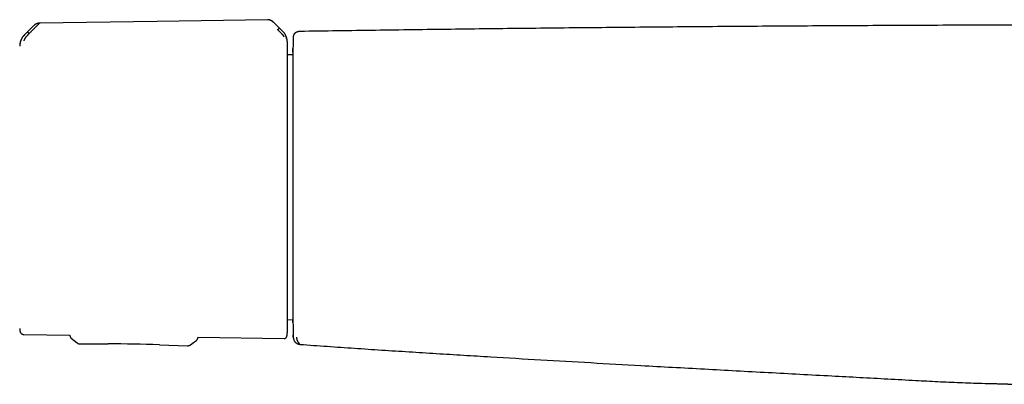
# Model space of a CAD drawing. Header units: millimetres. Extents: x 8 to 885, y 12 to 392.
# Tile 14 of 36: x 228 to 376, y 337 to 392. Entities that reach past the tile are written whole.
import ezdxf

# ---------------------------------------------------------------- set-up
doc = ezdxf.new("R2010")
doc.units = ezdxf.units.MM

msp = doc.modelspace()

# ---------------------------------------------------------------- linework, layer by layer
at = {"color": 7, "linetype": 'Continuous', "lineweight": 30}
for p, q in [((229.73, 391.26), (228.33, 389.86)), ((229.74, 391.26), (229.73, 391.26)), ((229.74, 391.26), (229.74, 391.26)), ((230.58, 391.61), (230.58, 391.61)), ((267.09, 390.4), (265.78, 391.7)), ((265.78, 391.7), (265.78, 391.7)), ((229.02, 390.05), (229.17, 390.21)), ((268.69, 389.6), (268.69, 389.6)), ((268.69, 389.51), (268.69, 389.5)), ((268.65, 386.86), (267.81, 386.84)), ((267.81, 347.04), (268.65, 347.02)), ((228.23, 344.8), (235.15, 344.69)), ((268.69, 344.92), (268.69, 344.92)), ((268.69, 344.91), (268.69, 344.92)), ((235.15, 344.7), (235.15, 344.64)), ((235.15, 344.64), (235.15, 344.63)), ((235.15, 344.64), (235.15, 344.64)), ((236.21, 343.55), (236.21, 343.55)), ((236.65, 343.4), (240.88, 343.39)), ((236.65, 343.4), (236.65, 343.4)), ((248.58, 343.25), (252.81, 343.11)), ((254.35, 344.4), (267.32, 344.2)), ((254.35, 344.4), (254.35, 344.31)), ((268.69, 344.68), (268.69, 344.69)), ((252.81, 343.12), (252.81, 343.12)), ((372.17, 337.47), (372.64, 337.46)), ((372.64, 337.46), (372.9, 337.45)), ((372.64, 337.46), (372.64, 337.46))]:
    msp.add_line(p, q, dxfattribs=at)
at = {"color": 7, "linetype": 'Continuous', "lineweight": 30, "flags": 128}
for points in [[(264.84, 392.13), (248.24, 391.88), (230.58, 391.61)], [(235.34, 344.25), (235.78, 343.89), (236.21, 343.55)], [(253.26, 343.25), (253.69, 343.58), (254.15, 343.92)]]:
    msp.add_lwpolyline(points, dxfattribs=at)
at = {"color": 7, "linetype": 'Continuous', "lineweight": 30}
for centre, radius, start, end in [((1268.44, 367.2), 1000, 178.72201, 178.81943), ((1268.44, 367.2), 1000, 181.17907, 181.2765), ((230.07, 345.75), 2.48, 181.2169, 190.5381), ((240.37, 93.39), 250, 88.1172, 89.8829)]:
    msp.add_arc(centre, radius, start, end, dxfattribs=at)
for points, knots in [([(265.73, 391.74), (265.71, 391.75), (265.69, 391.78), (265.66, 391.81), (265.62, 391.83), (265.59, 391.86), (265.56, 391.88), (265.54, 391.9), (265.51, 391.92), (265.47, 391.94), (265.43, 391.97), (265.38, 392), (265.32, 392.03), (265.25, 392.06), (265.18, 392.08), (265.1, 392.1), (265.02, 392.12), (264.93, 392.13), (264.87, 392.13), (264.84, 392.13)], [0, 0, 0, 0, 0.057622, 0.106392, 0.14756, 0.185705, 0.222242, 0.257241, 0.290792, 0.329373, 0.37851, 0.437932, 0.507344, 0.586473, 0.656646, 0.732893, 0.815313, 0.904177, 1, 1, 1, 1]), ([(265.72, 391.74), (265.7, 391.76), (265.65, 391.81), (265.56, 391.89), (265.44, 391.96), (265.34, 392.01), (265.25, 392.05), (265.17, 392.08), (265.09, 392.1), (265.01, 392.12), (264.92, 392.13), (264.87, 392.13), (264.84, 392.13)], [0, 0, 0, 0, 0.084247, 0.222861, 0.35812, 0.490238, 0.576784, 0.662294, 0.747014, 0.831261, 0.915431, 1, 1, 1, 1]), ([(230.58, 391.6), (230.57, 391.59), (230.55, 391.58), (230.51, 391.54), (230.46, 391.5), (230.41, 391.44), (230.35, 391.38), (230.29, 391.32), (230.21, 391.24), (230.15, 391.18), (230.1, 391.13), (230.09, 391.12), (230.07, 391.1), (230.06, 391.09), (230.04, 391.08), (230.01, 391.05), (229.97, 391), (229.9, 390.93), (229.83, 390.87), (229.77, 390.81), (229.73, 390.76), (229.7, 390.73), (229.69, 390.72), (229.67, 390.71), (229.66, 390.69), (229.64, 390.68), (229.63, 390.66), (229.59, 390.63), (229.53, 390.57), (229.46, 390.49), (229.39, 390.43), (229.34, 390.37), (229.29, 390.32), (229.24, 390.28), (229.21, 390.24), (229.19, 390.22), (229.18, 390.21), (229.17, 390.21), (229.17, 390.21), (229.17, 390.21), (229.17, 390.21)], [0, 0, 0, 0, 0.051373, 0.105665, 0.163102, 0.223827, 0.27137, 0.320803, 0.372124, 0.442732, 0.452222, 0.461768, 0.471368, 0.481024, 0.490735, 0.500501, 0.537698, 0.579265, 0.625137, 0.657731, 0.692132, 0.7001, 0.708157, 0.716302, 0.724536, 0.732857, 0.741265, 0.74976, 0.79759, 0.84013, 0.877473, 0.909711, 0.93693, 0.964012, 0.983495, 0.995471, 0.998664, 0.999564, 0.99984, 1, 1, 1, 1]), ([(229.83, 391.35), (229.83, 391.34), (229.81, 391.33), (229.79, 391.32), (229.78, 391.3), (229.77, 391.29), (229.76, 391.29), (229.75, 391.28), (229.75, 391.27), (229.75, 391.27)], [0, 0, 0, 0, 0.182566, 0.321893, 0.424196, 0.518076, 0.643937, 0.804254, 1, 1, 1, 1]), ([(230.58, 391.61), (230.54, 391.61), (230.47, 391.61), (230.36, 391.59), (230.25, 391.56), (230.14, 391.53), (230.03, 391.48), (229.93, 391.42), (229.86, 391.38), (229.83, 391.35), (229.83, 391.35)], [0, 0, 0, 0, 0.136056, 0.274437, 0.41488, 0.557207, 0.701367, 0.847469, 0.995821, 1, 1, 1, 1]), ([(265.78, 391.7), (265.77, 391.7), (265.77, 391.7), (265.75, 391.72), (265.74, 391.73), (265.72, 391.75), (265.72, 391.75)], [0, 0, 0, 0, 0.134976, 0.442999, 0.730543, 1, 1, 1, 1]), ([(266.35, 390.63), (266.35, 390.64), (266.37, 390.66), (266.4, 390.69), (266.42, 390.71), (266.45, 390.73), (266.48, 390.76), (266.51, 390.78), (266.54, 390.81), (266.56, 390.83), (266.59, 390.84), (266.61, 390.85), (266.61, 390.85), (266.62, 390.85)], [0, 0, 0, 0, 0.056304, 0.111898, 0.167775, 0.224659, 0.302815, 0.38407, 0.468372, 0.599448, 0.73388, 0.868517, 1, 1, 1, 1]), ([(267.32, 389.54), (267.32, 389.55), (267.32, 389.56), (267.32, 389.58), (267.31, 389.6), (267.3, 389.63), (267.28, 389.66), (267.26, 389.69), (267.24, 389.72), (267.21, 389.75), (267.18, 389.78), (267.15, 389.82), (267.12, 389.86), (267.08, 389.89), (267.05, 389.93), (267.02, 389.97), (266.97, 390.01), (266.93, 390.06), (266.87, 390.11), (266.82, 390.17), (266.76, 390.23), (266.71, 390.28), (266.66, 390.33), (266.62, 390.37), (266.58, 390.4), (266.56, 390.43), (266.54, 390.44), (266.52, 390.46), (266.51, 390.48), (266.49, 390.49), (266.47, 390.51), (266.45, 390.53), (266.43, 390.55), (266.4, 390.58), (266.37, 390.61), (266.36, 390.62), (266.35, 390.63), (266.35, 390.63), (266.35, 390.63), (266.35, 390.63), (266.35, 390.63), (266.35, 390.63), (266.35, 390.63)], [0, 0, 0, 0, 0.046698, 0.091618, 0.134505, 0.175194, 0.213614, 0.249779, 0.276951, 0.307118, 0.340349, 0.376695, 0.409342, 0.4408, 0.471044, 0.500021, 0.535936, 0.574169, 0.614719, 0.657569, 0.702695, 0.750057, 0.775296, 0.805099, 0.8394, 0.850353, 0.861686, 0.873397, 0.885483, 0.89794, 0.910765, 0.923954, 0.937503, 0.96472, 0.984149, 0.995887, 0.998893, 0.999683, 0.9999, 0.999964, 0.999986, 1, 1, 1, 1]), ([(398.64, 391.35), (394.63, 391.35), (386.6, 391.34), (374.57, 391.32), (362.53, 391.27), (350.5, 391.21), (338.46, 391.13), (326.65, 391.04), (315.08, 390.93), (303.73, 390.82), (292.38, 390.68), (281.04, 390.53), (273.47, 390.42), (269.69, 390.36)], [0, 0, 0, 0, 0.093335, 0.186669, 0.280002, 0.373335, 0.466667, 0.56, 0.647999, 0.735998, 0.823998, 0.911999, 1, 1, 1, 1]), ([(228.32, 389.88), (228.29, 389.84), (228.21, 389.77), (228.11, 389.65), (228.02, 389.52), (227.94, 389.38), (227.86, 389.24), (227.79, 389.1), (227.73, 388.95), (227.68, 388.8), (227.65, 388.64), (227.62, 388.49), (227.6, 388.33), (227.59, 388.23), (227.59, 388.17)], [0, 0, 0, 0, 0.081774, 0.164385, 0.24768, 0.331495, 0.415659, 0.5, 0.584341, 0.668505, 0.75232, 0.835615, 0.918226, 1, 1, 1, 1]), ([(228.33, 389.85), (228.33, 389.85), (228.31, 389.83), (228.27, 389.78), (228.2, 389.71), (228.11, 389.62), (228.01, 389.49), (227.92, 389.34), (227.84, 389.19), (227.77, 389.03), (227.72, 388.87), (227.68, 388.72), (227.65, 388.6), (227.64, 388.53), (227.63, 388.47), (227.63, 388.45), (227.63, 388.44)], [0, 0, 0, 0, 0.007539, 0.032602, 0.07418, 0.124929, 0.188679, 0.265565, 0.331914, 0.405634, 0.486045, 0.573984, 0.669568, 0.772326, 0.882537, 1, 1, 1, 1]), ([(229.02, 390.05), (228.99, 390.03), (228.94, 389.97), (228.86, 389.89), (228.81, 389.84), (228.78, 389.8), (228.76, 389.79), (228.75, 389.77), (228.73, 389.76), (228.72, 389.74), (228.71, 389.73), (228.7, 389.72), (228.66, 389.68), (228.61, 389.62), (228.53, 389.53), (228.47, 389.45), (228.41, 389.37), (228.36, 389.29), (228.33, 389.23), (228.31, 389.19), (228.29, 389.17), (228.28, 389.15), (228.27, 389.12), (228.27, 389.1), (228.25, 389.07), (228.24, 389.03), (228.23, 388.99), (228.23, 388.95), (228.23, 388.94), (228.23, 388.93)], [0, 0, 0, 0, 0.064483, 0.121146, 0.169699, 0.182428, 0.194431, 0.205703, 0.216244, 0.226049, 0.235116, 0.243443, 0.251028, 0.319255, 0.38355, 0.443931, 0.500485, 0.559082, 0.620049, 0.640929, 0.662103, 0.683581, 0.705368, 0.72747, 0.749885, 0.805219, 0.865757, 0.930963, 1, 1, 1, 1]), ([(228.76, 390.27), (228.76, 390.27), (228.77, 390.27), (228.78, 390.26), (228.81, 390.25), (228.83, 390.22), (228.86, 390.2), (228.89, 390.18), (228.92, 390.15), (228.94, 390.13), (228.97, 390.11), (228.99, 390.08), (229.01, 390.06), (229.02, 390.05)], [0, 0, 0, 0, 0.131742, 0.26673, 0.401479, 0.532742, 0.617059, 0.698228, 0.776196, 0.832885, 0.888534, 0.943898, 1, 1, 1, 1]), ([(267.71, 389.26), (267.71, 389.28), (267.71, 389.3), (267.7, 389.35), (267.69, 389.39), (267.68, 389.41), (267.68, 389.44), (267.66, 389.48), (267.65, 389.54), (267.63, 389.59), (267.61, 389.64), (267.59, 389.69), (267.57, 389.74), (267.54, 389.8), (267.5, 389.89), (267.42, 390.03), (267.28, 390.2), (267.15, 390.32), (267.09, 390.39)], [0, 0, 0, 0, 0.125554, 0.251039, 0.290001, 0.310057, 0.344618, 0.393554, 0.456767, 0.493798, 0.534579, 0.576341, 0.60187, 0.627562, 0.693703, 0.759502, 0.875658, 1, 1, 1, 1]), ([(267.81, 388.71), (267.81, 388.72), (267.81, 388.73), (267.81, 388.75), (267.81, 388.76), (267.81, 388.77), (267.81, 388.79), (267.81, 388.8), (267.81, 388.8), (267.81, 388.81), (267.81, 388.81), (267.81, 388.81), (267.81, 388.82), (267.81, 388.83), (267.81, 388.84), (267.81, 388.85), (267.8, 388.88), (267.8, 388.93), (267.8, 388.97), (267.79, 389.01), (267.79, 389.05), (267.78, 389.09), (267.77, 389.13), (267.76, 389.18), (267.75, 389.25), (267.73, 389.33), (267.7, 389.42), (267.67, 389.52), (267.63, 389.63), (267.58, 389.74), (267.52, 389.85), (267.46, 389.96), (267.39, 390.08), (267.3, 390.19), (267.21, 390.31), (267.13, 390.38), (267.1, 390.42)], [0, 0, 0, 0, 0.039957, 0.074489, 0.103626, 0.12742, 0.145882, 0.159053, 0.163701, 0.16712, 0.168413, 0.169475, 0.172083, 0.174678, 0.178792, 0.186246, 0.199902, 0.222468, 0.243604, 0.262769, 0.279943, 0.295889, 0.315844, 0.340813, 0.370823, 0.408422, 0.451811, 0.500995, 0.555955, 0.616634, 0.671498, 0.730173, 0.792538, 0.858435, 0.927668, 1, 1, 1, 1]), ([(269.34, 390.29), (269.34, 390.29), (269.33, 390.29), (269.33, 390.29), (269.32, 390.29), (269.31, 390.28), (269.3, 390.28), (269.3, 390.28), (269.29, 390.27), (269.29, 390.27), (269.28, 390.27), (269.27, 390.27), (269.27, 390.27), (269.27, 390.26), (269.26, 390.26), (269.26, 390.26), (269.25, 390.26), (269.25, 390.26), (269.25, 390.25), (269.24, 390.25), (269.24, 390.25), (269.23, 390.25), (269.23, 390.25), (269.22, 390.24), (269.22, 390.24), (269.21, 390.24), (269.21, 390.24), (269.2, 390.24), (269.2, 390.23), (269.2, 390.23), (269.19, 390.23), (269.19, 390.23), (269.18, 390.23), (269.18, 390.23), (269.18, 390.22), (269.18, 390.22), (269.17, 390.22), (269.17, 390.22), (269.17, 390.22), (269.17, 390.22), (269.16, 390.22), (269.16, 390.22), (269.16, 390.21), (269.15, 390.21), (269.15, 390.21), (269.14, 390.21), (269.13, 390.2), (269.13, 390.2), (269.12, 390.19), (269.11, 390.19), (269.1, 390.19), (269.1, 390.18), (269.09, 390.18), (269.08, 390.17), (269.08, 390.17), (269.07, 390.17), (269.06, 390.16), (269.06, 390.16), (269.05, 390.15), (269.04, 390.15), (269.03, 390.14), (269.02, 390.14), (269.01, 390.13), (269.01, 390.13), (269, 390.13), (269, 390.12), (268.99, 390.12), (268.99, 390.11), (268.98, 390.11), (268.98, 390.11), (268.97, 390.1), (268.96, 390.09), (268.95, 390.09), (268.95, 390.08), (268.94, 390.08), (268.93, 390.07), (268.93, 390.07), (268.92, 390.06), (268.92, 390.06), (268.91, 390.06), (268.91, 390.05), (268.9, 390.05), (268.9, 390.04), (268.89, 390.04), (268.89, 390.03), (268.88, 390.03), (268.88, 390.02), (268.88, 390.02), (268.87, 390.02), (268.87, 390.01), (268.87, 390.01), (268.86, 390), (268.85, 390), (268.84, 389.99), (268.84, 389.97), (268.83, 389.96), (268.82, 389.95), (268.81, 389.94), (268.8, 389.93), (268.79, 389.91), (268.79, 389.9), (268.78, 389.9), (268.78, 389.89), (268.77, 389.88), (268.77, 389.88), (268.77, 389.87), (268.76, 389.86), (268.76, 389.85), (268.75, 389.85), (268.75, 389.84), (268.75, 389.83), (268.74, 389.83), (268.74, 389.82), (268.74, 389.81), (268.74, 389.81), (268.73, 389.8), (268.73, 389.8), (268.73, 389.79), (268.73, 389.79), (268.73, 389.78), (268.72, 389.78), (268.72, 389.77), (268.72, 389.77), (268.72, 389.76), (268.72, 389.75), (268.71, 389.75), (268.71, 389.74), (268.71, 389.73), (268.71, 389.73), (268.71, 389.72), (268.7, 389.71), (268.7, 389.71), (268.7, 389.7), (268.7, 389.69), (268.7, 389.68), (268.7, 389.68), (268.7, 389.67), (268.69, 389.66), (268.69, 389.65), (268.69, 389.64), (268.69, 389.63), (268.69, 389.62), (268.69, 389.61), (268.69, 389.6), (268.69, 389.6), (268.69, 389.6)], [0, 0, 0, 0, 0.003802, 0.013229, 0.022246, 0.030852, 0.039047, 0.046696, 0.053949, 0.060806, 0.067266, 0.07345, 0.079221, 0.084579, 0.089525, 0.094058, 0.098179, 0.101887, 0.107707, 0.11352, 0.11947, 0.125556, 0.13178, 0.138139, 0.144636, 0.149814, 0.155075, 0.16042, 0.165811, 0.170942, 0.175745, 0.180983, 0.185765, 0.19009, 0.193959, 0.196726, 0.199201, 0.201674, 0.204373, 0.207299, 0.211473, 0.216036, 0.220988, 0.227087, 0.233688, 0.240791, 0.248385, 0.256031, 0.263497, 0.274861, 0.285778, 0.296247, 0.30394, 0.311372, 0.318543, 0.325631, 0.332934, 0.342829, 0.353101, 0.363748, 0.374771, 0.386169, 0.397944, 0.403626, 0.409418, 0.415496, 0.42189, 0.4286, 0.436674, 0.445161, 0.454064, 0.46338, 0.473112, 0.483257, 0.490324, 0.497572, 0.504712, 0.511576, 0.518165, 0.524479, 0.530518, 0.537216, 0.543538, 0.549487, 0.555061, 0.56026, 0.565085, 0.569291, 0.573165, 0.57671, 0.580177, 0.583712, 0.592981, 0.602681, 0.612814, 0.62338, 0.634378, 0.645809, 0.657671, 0.669967, 0.67596, 0.682051, 0.68824, 0.694524, 0.700635, 0.706396, 0.71274, 0.718598, 0.723973, 0.728863, 0.733269, 0.737191, 0.740629, 0.743583, 0.745485, 0.747816, 0.750577, 0.753768, 0.75739, 0.761582, 0.766234, 0.771345, 0.776915, 0.782945, 0.789434, 0.796382, 0.803154, 0.810313, 0.817857, 0.825788, 0.834104, 0.842807, 0.852741, 0.863134, 0.873986, 0.885298, 0.89707, 0.909301, 0.921991, 0.934027, 0.94645, 0.959258, 0.972453, 0.986033, 1, 1, 1, 1]), ([(268.69, 389.6), (268.69, 389.6), (268.69, 389.6), (268.69, 389.59), (268.69, 389.58), (268.69, 389.57), (268.69, 389.55), (268.69, 389.52), (268.69, 389.51)], [0, 0, 0, 0, 0.166652, 0.333316, 0.499983, 0.666648, 0.833316, 1, 1, 1, 1]), ([(268.69, 389.5), (268.69, 389.49), (268.69, 389.48), (268.69, 389.45), (268.69, 389.42), (268.69, 389.39), (268.69, 389.35), (268.69, 389.32), (268.69, 389.3), (268.69, 389.29), (268.69, 389.28), (268.69, 389.27), (268.69, 389.26), (268.69, 389.25), (268.69, 389.23), (268.69, 389.19), (268.69, 389.12), (268.69, 389.05), (268.69, 388.99), (268.69, 388.96), (268.69, 388.95), (268.69, 388.95), (268.69, 388.94), (268.69, 388.94), (268.69, 388.93), (268.69, 388.91), (268.69, 388.89), (268.69, 388.85), (268.69, 388.81), (268.69, 388.76), (268.69, 388.71), (268.69, 388.69), (268.69, 388.69), (268.69, 388.68), (268.69, 388.68), (268.69, 388.68), (268.69, 388.67), (268.69, 388.67), (268.69, 388.65), (268.69, 388.63), (268.69, 388.6), (268.69, 388.58), (268.69, 388.57)], [0, 0, 0, 0, 0.071406, 0.141721, 0.210956, 0.279119, 0.338226, 0.396518, 0.409493, 0.422428, 0.435322, 0.445931, 0.456176, 0.466381, 0.476546, 0.547586, 0.616618, 0.683662, 0.748741, 0.753954, 0.759141, 0.764303, 0.769439, 0.774549, 0.779634, 0.784693, 0.812058, 0.835838, 0.859002, 0.898844, 0.936744, 0.938698, 0.940634, 0.94255, 0.944448, 0.946326, 0.948186, 0.950027, 0.959812, 0.975864, 0.988656, 1, 1, 1, 1]), ([(269.69, 390.36), (269.64, 390.36), (269.56, 390.36), (269.44, 390.33), (269.37, 390.3), (269.34, 390.29)], [0, 0, 0, 0, 0.364302, 0.734945, 1, 1, 1, 1]), ([(267.81, 388.7), (267.81, 388.71), (267.81, 388.72), (267.81, 388.71), (267.81, 388.71)], [0, 0, 0, 0, 0.501965, 1, 1, 1, 1]), ([(267.81, 367.11), (267.81, 367.27), (267.81, 367.58), (267.81, 368.06), (267.81, 368.54), (267.81, 369.02), (267.81, 369.47), (267.81, 369.89), (267.81, 370.28), (267.81, 370.66), (267.81, 371.05), (267.81, 371.47), (267.81, 371.93), (267.81, 372.41), (267.81, 372.9), (267.81, 373.32), (267.81, 373.69), (267.81, 373.99), (267.81, 374.3), (267.81, 374.6), (267.81, 374.97), (267.81, 375.4), (267.81, 375.88), (267.81, 376.37), (267.81, 376.85), (267.81, 377.32), (267.81, 377.79), (267.81, 378.24), (267.81, 378.7), (267.81, 379.15), (267.81, 379.59), (267.81, 380.03), (267.81, 380.47), (267.81, 380.9), (267.81, 381.31), (267.81, 381.72), (267.81, 382.12), (267.81, 382.51), (267.81, 382.89), (267.81, 383.26), (267.81, 383.62), (267.81, 383.97), (267.81, 384.3), (267.81, 384.62), (267.81, 384.93), (267.81, 385.23), (267.81, 385.51), (267.81, 385.78), (267.81, 386.04), (267.81, 386.26), (267.81, 386.44), (267.81, 386.59), (267.81, 386.73), (267.81, 386.86), (267.81, 387.02), (267.81, 387.19), (267.81, 387.38), (267.81, 387.56), (267.81, 387.72), (267.81, 387.86), (267.81, 387.98), (267.81, 388.08), (267.81, 388.17), (267.81, 388.26), (267.81, 388.34), (267.81, 388.41), (267.81, 388.48), (267.81, 388.54), (267.81, 388.59), (267.81, 388.63), (267.81, 388.66), (267.81, 388.69), (267.81, 388.7), (267.81, 388.7)], [0, 0, 0, 0, 0.014329, 0.028654, 0.04298, 0.057322, 0.07212, 0.083744, 0.09537, 0.107001, 0.118712, 0.130678, 0.145631, 0.160589, 0.175557, 0.190861, 0.200496, 0.210132, 0.219769, 0.229411, 0.239058, 0.254994, 0.270924, 0.286858, 0.302809, 0.319, 0.334896, 0.350796, 0.36671, 0.382786, 0.399187, 0.415592, 0.432012, 0.448519, 0.465022, 0.481528, 0.498048, 0.514539, 0.531023, 0.547512, 0.564013, 0.580438, 0.596563, 0.612692, 0.628835, 0.644826, 0.660807, 0.676791, 0.692788, 0.708575, 0.718481, 0.728388, 0.738297, 0.74821, 0.75813, 0.773887, 0.789639, 0.805394, 0.821158, 0.836557, 0.848652, 0.860749, 0.872852, 0.88489, 0.896665, 0.909803, 0.922944, 0.936092, 0.949025, 0.961767, 0.974507, 0.98725, 1, 1, 1, 1]), ([(268.64, 387.24), (268.64, 387.28), (268.64, 387.36), (268.64, 387.47), (268.65, 387.57), (268.65, 387.66), (268.65, 387.72), (268.65, 387.76), (268.65, 387.78), (268.65, 387.79)], [0, 0, 0, 0, 0.123222, 0.273367, 0.423308, 0.572739, 0.721793, 0.870601, 1, 1, 1, 1]), ([(268.65, 387.8), (268.65, 387.8), (268.65, 387.8), (268.65, 387.78), (268.65, 387.75), (268.65, 387.7), (268.65, 387.65), (268.65, 387.58), (268.65, 387.5), (268.65, 387.41), (268.65, 387.31), (268.65, 387.19), (268.65, 387.06), (268.65, 386.92), (268.65, 386.77), (268.65, 386.6), (268.65, 386.43), (268.65, 386.24), (268.65, 386.04), (268.65, 385.83), (268.65, 385.61), (268.65, 385.37), (268.65, 385.13), (268.65, 384.88), (268.65, 384.61), (268.65, 384.34), (268.65, 384.06), (268.65, 383.76), (268.65, 383.46), (268.65, 383.14), (268.65, 382.81), (268.65, 382.48), (268.65, 382.13), (268.65, 381.78), (268.65, 381.42), (268.65, 381.05), (268.65, 380.67), (268.65, 380.29), (268.65, 379.89), (268.65, 379.49), (268.65, 379.09), (268.65, 378.68), (268.65, 378.26), (268.65, 377.83), (268.65, 377.39), (268.65, 376.95), (268.65, 376.5), (268.65, 376.04), (268.65, 375.58), (268.65, 375.11), (268.65, 374.64), (268.65, 374.16), (268.65, 373.68), (268.65, 373.2), (268.65, 372.71), (268.65, 372.23), (268.65, 371.75), (268.65, 371.26), (268.65, 370.76), (268.65, 370.26), (268.65, 369.75), (268.65, 369.24), (268.65, 368.73), (268.65, 368.23), (268.65, 367.72), (268.65, 367.21), (268.65, 366.7), (268.65, 366.19), (268.65, 365.68), (268.65, 365.18), (268.65, 364.67), (268.65, 364.18), (268.65, 363.68), (268.65, 363.19), (268.65, 362.7), (268.65, 362.21), (268.65, 361.72), (268.65, 361.24), (268.65, 360.75), (268.65, 360.27), (268.65, 359.8), (268.65, 359.32), (268.65, 358.86), (268.65, 358.4), (268.65, 357.94), (268.65, 357.49), (268.65, 357.05), (268.65, 356.62), (268.65, 356.19), (268.65, 355.77), (268.65, 355.36), (268.65, 354.95), (268.65, 354.54), (268.65, 354.15), (268.65, 353.76), (268.65, 353.38), (268.65, 353.01), (268.65, 352.65), (268.65, 352.3), (268.65, 351.95), (268.65, 351.62), (268.65, 351.3), (268.65, 350.98), (268.65, 350.68), (268.65, 350.39), (268.65, 350.11), (268.65, 349.84), (268.65, 349.57), (268.65, 349.32), (268.65, 349.07), (268.65, 348.84), (268.65, 348.62), (268.65, 348.41), (268.65, 348.21), (268.65, 348.02), (268.65, 347.84), (268.65, 347.67), (268.65, 347.52), (268.65, 347.38), (268.65, 347.25), (268.65, 347.13), (268.65, 347.02), (268.65, 346.93), (268.65, 346.85), (268.65, 346.78), (268.65, 346.72), (268.65, 346.67), (268.65, 346.64), (268.65, 346.62), (268.65, 346.62), (268.65, 346.62)], [0, 0, 0, 0, 0.007886, 0.015754, 0.023608, 0.031454, 0.039295, 0.046998, 0.054706, 0.062423, 0.070116, 0.077954, 0.085788, 0.093622, 0.10146, 0.109308, 0.11717, 0.125051, 0.132892, 0.140725, 0.148555, 0.156386, 0.164223, 0.171931, 0.179653, 0.187395, 0.195115, 0.202972, 0.210815, 0.218648, 0.226476, 0.234303, 0.242135, 0.249976, 0.257755, 0.265534, 0.273319, 0.281114, 0.288924, 0.296615, 0.30433, 0.312073, 0.319757, 0.327587, 0.335414, 0.343242, 0.351076, 0.35892, 0.36678, 0.374659, 0.382538, 0.390399, 0.398245, 0.406082, 0.413913, 0.421604, 0.429299, 0.437002, 0.444801, 0.452734, 0.460644, 0.468536, 0.476415, 0.484285, 0.492153, 0.500023, 0.507906, 0.515771, 0.523624, 0.53147, 0.539313, 0.547018, 0.55473, 0.562453, 0.570145, 0.577982, 0.585813, 0.593643, 0.601477, 0.609319, 0.617174, 0.625047, 0.63288, 0.640706, 0.648531, 0.656358, 0.664194, 0.671901, 0.679626, 0.687371, 0.695097, 0.702959, 0.710805, 0.718639, 0.726466, 0.73429, 0.742118, 0.749952, 0.757726, 0.765501, 0.773281, 0.781073, 0.788881, 0.796569, 0.804282, 0.812023, 0.819707, 0.827537, 0.835364, 0.843193, 0.851027, 0.858872, 0.866732, 0.874611, 0.882494, 0.890357, 0.898205, 0.906044, 0.913877, 0.921569, 0.929265, 0.936969, 0.944772, 0.952708, 0.96062, 0.968514, 0.976393, 0.984264, 0.992131, 1, 1, 1, 1]), ([(268.64, 387.24), (268.64, 387.23), (268.64, 387.2), (268.64, 387.15), (268.64, 387.08), (268.63, 387), (268.63, 386.93), (268.63, 386.88), (268.63, 386.86)], [0, 0, 0, 0, 0.037142, 0.24966, 0.454532, 0.651747, 0.841299, 1, 1, 1, 1]), ([(267.81, 345.17), (267.81, 345.17), (267.81, 345.17), (267.81, 345.19), (267.81, 345.21), (267.81, 345.24), (267.81, 345.28), (267.81, 345.32), (267.81, 345.38), (267.81, 345.43), (267.81, 345.5), (267.81, 345.58), (267.81, 345.66), (267.81, 345.75), (267.81, 345.85), (267.81, 345.95), (267.81, 346.07), (267.81, 346.18), (267.81, 346.3), (267.81, 346.4), (267.81, 346.52), (267.81, 346.63), (267.81, 346.77), (267.81, 346.94), (267.81, 347.14), (267.81, 347.35), (267.81, 347.57), (267.81, 347.78), (267.81, 347.99), (267.81, 348.18), (267.81, 348.38), (267.81, 348.59), (267.81, 348.82), (267.81, 349.09), (267.81, 349.38), (267.81, 349.68), (267.81, 349.99), (267.81, 350.31), (267.81, 350.64), (267.81, 350.97), (267.81, 351.31), (267.81, 351.66), (267.81, 352.02), (267.81, 352.39), (267.81, 352.77), (267.81, 353.16), (267.81, 353.53), (267.81, 353.87), (267.81, 354.19), (267.81, 354.51), (267.81, 354.83), (267.81, 355.17), (267.81, 355.51), (267.81, 355.87), (267.81, 356.23), (267.81, 356.59), (267.81, 356.95), (267.81, 357.29), (267.81, 357.61), (267.81, 357.9), (267.81, 358.19), (267.81, 358.48), (267.81, 358.78), (267.81, 359.12), (267.81, 359.5), (267.81, 359.92), (267.81, 360.34), (267.81, 360.77), (267.81, 361.2), (267.81, 361.61), (267.81, 362.02), (267.81, 362.42), (267.81, 362.82), (267.81, 363.22), (267.81, 363.64), (267.81, 364.06), (267.81, 364.5), (267.81, 364.94), (267.81, 365.38), (267.81, 365.81), (267.81, 366.24), (267.81, 366.67), (267.81, 366.96), (267.81, 367.11)], [0, 0, 0, 0, 0.011974, 0.023945, 0.035917, 0.047894, 0.059965, 0.072342, 0.084008, 0.095677, 0.10735, 0.119105, 0.131122, 0.143136, 0.15515, 0.16717, 0.179242, 0.191565, 0.201244, 0.210923, 0.220604, 0.230289, 0.23998, 0.254275, 0.268563, 0.282854, 0.297152, 0.311576, 0.322982, 0.334386, 0.345791, 0.357202, 0.36862, 0.383296, 0.397965, 0.412635, 0.427314, 0.44204, 0.456526, 0.47101, 0.485498, 0.5, 0.514754, 0.529501, 0.54425, 0.559007, 0.573728, 0.585255, 0.596781, 0.608307, 0.619839, 0.631379, 0.643481, 0.655577, 0.667672, 0.679771, 0.691877, 0.703863, 0.713221, 0.722576, 0.731932, 0.74129, 0.750652, 0.76002, 0.773091, 0.786156, 0.799222, 0.812294, 0.825304, 0.838049, 0.850062, 0.862077, 0.874098, 0.886049, 0.897719, 0.91074, 0.923763, 0.936793, 0.949595, 0.962194, 0.974792, 0.987392, 1, 1, 1, 1]), ([(268.65, 346.63), (268.65, 346.64), (268.65, 346.65), (268.65, 346.68), (268.65, 346.73), (268.65, 346.79), (268.64, 346.86), (268.64, 346.94), (268.64, 347), (268.64, 347.02)], [0, 0, 0, 0, 0.09447, 0.255097, 0.415927, 0.577068, 0.737636, 0.888503, 1, 1, 1, 1]), ([(227.63, 345.3), (227.64, 345.28), (227.65, 345.23), (227.68, 345.16), (227.71, 345.09), (227.76, 345.03), (227.81, 344.97), (227.88, 344.92), (227.94, 344.87), (228.01, 344.84), (228.08, 344.82), (228.15, 344.8), (228.2, 344.8), (228.23, 344.8)], [0, 0, 0, 0, 0.0809525, 0.1725465, 0.2668569, 0.3631863, 0.4607374, 0.5586497, 0.6505149, 0.7412024, 0.8300504, 0.9164773, 1, 1, 1, 1]), ([(267.71, 344.48), (267.72, 344.51), (267.74, 344.57), (267.76, 344.66), (267.77, 344.73), (267.78, 344.8), (267.79, 344.85), (267.8, 344.9), (267.8, 344.93), (267.8, 344.95), (267.8, 344.97), (267.8, 344.98), (267.8, 345.01), (267.81, 345.04), (267.81, 345.08), (267.81, 345.12), (267.81, 345.15), (267.81, 345.17)], [0, 0, 0, 0, 0.127281, 0.24127, 0.342009, 0.42957, 0.504044, 0.565528, 0.603174, 0.633603, 0.646399, 0.660791, 0.698824, 0.751139, 0.818601, 0.901526, 1, 1, 1, 1]), ([(268.69, 344.91), (268.69, 344.9), (268.69, 344.89), (268.69, 344.88), (268.69, 344.86), (268.69, 344.85), (268.69, 344.84), (268.69, 344.83), (268.69, 344.82), (268.69, 344.81), (268.69, 344.8), (268.69, 344.8), (268.69, 344.79), (268.69, 344.79), (268.69, 344.79), (268.69, 344.78), (268.69, 344.78), (268.69, 344.77), (268.69, 344.77), (268.69, 344.76), (268.69, 344.76), (268.69, 344.75), (268.69, 344.75), (268.69, 344.74), (268.69, 344.73), (268.69, 344.73), (268.69, 344.72), (268.69, 344.71), (268.69, 344.7), (268.69, 344.7), (268.69, 344.69), (268.69, 344.69), (268.69, 344.68)], [0, 0, 0, 0, 0.047404, 0.092387, 0.13495, 0.175091, 0.212813, 0.248115, 0.280997, 0.31146, 0.333698, 0.354442, 0.373692, 0.391449, 0.407712, 0.422481, 0.436757, 0.452484, 0.474669, 0.499284, 0.526329, 0.555804, 0.587709, 0.622044, 0.658809, 0.698004, 0.741672, 0.788006, 0.837006, 0.888673, 0.943004, 1, 1, 1, 1]), ([(235.15, 344.63), (235.15, 344.61), (235.15, 344.58), (235.16, 344.53), (235.17, 344.48), (235.19, 344.43), (235.21, 344.4), (235.22, 344.39)], [0, 0, 0, 0, 0.152239, 0.375928, 0.602553, 0.830674, 1, 1, 1, 1]), ([(235.22, 344.39), (235.22, 344.38), (235.23, 344.36), (235.26, 344.32), (235.3, 344.28), (235.32, 344.26), (235.32, 344.26)], [0, 0, 0, 0, 0.1322194, 0.4878738, 0.8385605, 1, 1, 1, 1]), ([(236.2, 343.55), (236.23, 343.54), (236.27, 343.5), (236.34, 343.47), (236.41, 343.43), (236.49, 343.41), (236.56, 343.4), (236.62, 343.4), (236.64, 343.4)], [0, 0, 0, 0, 0.160082, 0.323029, 0.489374, 0.658828, 0.829746, 1, 1, 1, 1]), ([(252.82, 343.11), (252.84, 343.11), (252.89, 343.11), (252.97, 343.13), (253.05, 343.14), (253.13, 343.17), (253.2, 343.21), (253.24, 343.24), (253.26, 343.25)], [0, 0, 0, 0, 0.173383, 0.345584, 0.513739, 0.678402, 0.840482, 1, 1, 1, 1]), ([(254.15, 343.92), (254.17, 343.93), (254.2, 343.95), (254.23, 344), (254.27, 344.04), (254.3, 344.09), (254.32, 344.14), (254.34, 344.2), (254.35, 344.25), (254.35, 344.29), (254.35, 344.31)], [0, 0, 0, 0, 0.122194, 0.246762, 0.372964, 0.5, 0.627036, 0.753238, 0.877806, 1, 1, 1, 1]), ([(254.15, 343.92), (254.17, 343.93), (254.19, 343.95), (254.22, 343.98), (254.23, 343.99)], [0, 0, 0, 0, 0.5541067, 1, 1, 1, 1]), ([(267.32, 344.2), (267.34, 344.2), (267.38, 344.2), (267.44, 344.21), (267.49, 344.23), (267.54, 344.26), (267.59, 344.3), (267.63, 344.34), (267.67, 344.38), (267.69, 344.43), (267.7, 344.47), (267.71, 344.48)], [0, 0, 0, 0, 0.107582, 0.219198, 0.333857, 0.450379, 0.567464, 0.681715, 0.793998, 0.903215, 1, 1, 1, 1]), ([(268.69, 344.69), (268.69, 344.68), (268.69, 344.67), (268.69, 344.66), (268.69, 344.64), (268.69, 344.63), (268.69, 344.62), (268.69, 344.6), (268.69, 344.59), (268.69, 344.58), (268.69, 344.57), (268.69, 344.56), (268.69, 344.55), (268.69, 344.55), (268.69, 344.54), (268.69, 344.53), (268.69, 344.52), (268.69, 344.52), (268.7, 344.51), (268.7, 344.5), (268.7, 344.5), (268.7, 344.49), (268.7, 344.49), (268.7, 344.48), (268.7, 344.48), (268.7, 344.47), (268.7, 344.47), (268.7, 344.46), (268.7, 344.46), (268.7, 344.46), (268.7, 344.45), (268.7, 344.45), (268.7, 344.44), (268.7, 344.44), (268.7, 344.43), (268.7, 344.43), (268.7, 344.42), (268.7, 344.41), (268.7, 344.41), (268.7, 344.4), (268.7, 344.4), (268.7, 344.39), (268.7, 344.38), (268.7, 344.38), (268.7, 344.37), (268.7, 344.36), (268.7, 344.35), (268.7, 344.34), (268.7, 344.33), (268.7, 344.31), (268.7, 344.29), (268.71, 344.28), (268.71, 344.26), (268.71, 344.26)], [0, 0, 0, 0, 0.022367, 0.044287, 0.065761, 0.086789, 0.10737, 0.127505, 0.147194, 0.16485, 0.182131, 0.199037, 0.215568, 0.231724, 0.247505, 0.262912, 0.277944, 0.292601, 0.306883, 0.32079, 0.334323, 0.346739, 0.358822, 0.370572, 0.381988, 0.393072, 0.404463, 0.41548, 0.426121, 0.436389, 0.446281, 0.455799, 0.470607, 0.485769, 0.501283, 0.518298, 0.535718, 0.553544, 0.571774, 0.59041, 0.610619, 0.631284, 0.652404, 0.673981, 0.696013, 0.718499, 0.753971, 0.789167, 0.824089, 0.870429, 0.916276, 0.96163, 1, 1, 1, 1]), ([(268.7, 344.38), (268.7, 344.38), (268.7, 344.38), (268.7, 344.38), (268.7, 344.38), (268.7, 344.39), (268.7, 344.4), (268.7, 344.41), (268.7, 344.42), (268.7, 344.42), (268.7, 344.43), (268.7, 344.43), (268.7, 344.43), (268.7, 344.44), (268.7, 344.45), (268.7, 344.45), (268.7, 344.47), (268.7, 344.48), (268.7, 344.5), (268.69, 344.51), (268.69, 344.53), (268.69, 344.55), (268.69, 344.57), (268.69, 344.59), (268.69, 344.61), (268.69, 344.63), (268.69, 344.64), (268.69, 344.65), (268.69, 344.65), (268.69, 344.65), (268.69, 344.65), (268.69, 344.65), (268.69, 344.65), (268.69, 344.65), (268.69, 344.65), (268.69, 344.65), (268.69, 344.66), (268.69, 344.66), (268.69, 344.66), (268.69, 344.67), (268.69, 344.67), (268.69, 344.67), (268.69, 344.68), (268.69, 344.68), (268.69, 344.68), (268.69, 344.69), (268.69, 344.69), (268.69, 344.69), (268.69, 344.69), (268.69, 344.69), (268.69, 344.69), (268.69, 344.69), (268.69, 344.69), (268.69, 344.69), (268.69, 344.69), (268.69, 344.69)], [0, 0, 0, 0, 0.0709011, 0.1415058, 0.2118144, 0.281827, 0.3431935, 0.404331, 0.4180243, 0.4317061, 0.4453763, 0.4590351, 0.4726823, 0.486318, 0.4999422, 0.5358737, 0.5717338, 0.6075225, 0.6432399, 0.6788858, 0.7144605, 0.7499639, 0.7917253, 0.8333981, 0.8749823, 0.910006, 0.925402, 0.9321735, 0.9351524, 0.9354868, 0.9358211, 0.9361555, 0.9364898, 0.9368241, 0.9371585, 0.9374928, 0.9442047, 0.9505356, 0.9564855, 0.9620544, 0.9672422, 0.9719665, 0.9763232, 0.9803124, 0.9839341, 0.9876035, 0.9907983, 0.9935184, 0.9957639, 0.9975349, 0.9988312, 0.9996529, 0.9998857, 0.9999577, 1, 1, 1, 1]), ([(268.71, 344.26), (268.71, 344.25), (268.71, 344.2), (268.74, 344.11), (268.78, 343.98), (268.84, 343.87), (268.91, 343.76), (269, 343.65), (269.09, 343.57), (269.18, 343.5), (269.23, 343.47), (269.24, 343.47)], [0, 0, 0, 0, 0.016057, 0.152053, 0.286513, 0.420021, 0.552989, 0.685704, 0.818389, 0.951262, 1, 1, 1, 1]), ([(269.2, 344.41), (269.2, 344.39), (269.2, 344.34), (269.2, 344.29), (269.2, 344.24), (269.2, 344.2), (269.2, 344.18), (269.2, 344.17)], [0, 0, 0, 0, 0.200385, 0.400638, 0.600705, 0.800518, 1, 1, 1, 1]), ([(269.2, 344.17), (269.2, 344.17), (269.21, 344.16), (269.22, 344.15), (269.22, 344.14), (269.23, 344.13), (269.23, 344.12), (269.24, 344.11), (269.24, 344.11), (269.24, 344.1), (269.24, 344.1), (269.24, 344.1), (269.24, 344.1), (269.24, 344.1), (269.24, 344.1), (269.24, 344.1), (269.24, 344.09), (269.24, 344.09), (269.24, 344.08), (269.25, 344.07), (269.25, 344.07), (269.25, 344.06), (269.25, 344.05), (269.25, 344.05), (269.25, 344.04), (269.25, 344.04), (269.25, 344.04), (269.25, 344.03), (269.25, 344.03), (269.25, 344.03), (269.25, 344.02), (269.25, 344.02), (269.25, 344.01), (269.25, 344.01), (269.25, 344), (269.25, 344), (269.25, 343.99), (269.25, 343.99), (269.25, 343.99), (269.25, 343.98), (269.25, 343.98), (269.25, 343.98), (269.26, 343.97), (269.26, 343.97), (269.26, 343.97), (269.26, 343.97), (269.26, 343.97), (269.26, 343.97), (269.26, 343.96), (269.26, 343.96), (269.26, 343.96), (269.26, 343.95), (269.26, 343.95), (269.26, 343.95), (269.27, 343.94), (269.27, 343.94), (269.27, 343.93), (269.27, 343.93), (269.27, 343.92), (269.28, 343.92), (269.28, 343.91), (269.28, 343.91), (269.28, 343.9), (269.28, 343.9), (269.29, 343.89), (269.29, 343.88), (269.3, 343.87), (269.3, 343.86), (269.31, 343.85), (269.31, 343.84), (269.31, 343.83), (269.32, 343.82), (269.32, 343.82), (269.33, 343.81), (269.33, 343.8), (269.34, 343.79), (269.34, 343.78), (269.35, 343.78), (269.35, 343.77), (269.35, 343.76), (269.36, 343.76), (269.36, 343.75), (269.36, 343.75), (269.36, 343.75), (269.36, 343.74), (269.36, 343.74), (269.36, 343.74), (269.37, 343.74), (269.37, 343.74), (269.37, 343.74), (269.38, 343.72), (269.4, 343.69), (269.42, 343.65), (269.45, 343.61), (269.48, 343.57), (269.51, 343.53), (269.55, 343.49), (269.58, 343.45), (269.62, 343.41), (269.66, 343.36), (269.69, 343.34), (269.7, 343.32)], [0, 0, 0, 0, 0.0098469, 0.0200415, 0.0305844, 0.0414761, 0.0527171, 0.0598156, 0.0670469, 0.0735204, 0.0743236, 0.0749772, 0.0756384, 0.0763074, 0.076984, 0.0817622, 0.0868917, 0.0923724, 0.0990268, 0.1061349, 0.1136966, 0.1217119, 0.1301809, 0.1391035, 0.1425864, 0.1461339, 0.1497458, 0.1540513, 0.1582999, 0.1624279, 0.1664353, 0.1734686, 0.1800964, 0.1863186, 0.1919773, 0.1972528, 0.2021453, 0.2066546, 0.2107809, 0.2144606, 0.2177708, 0.2207114, 0.2232826, 0.2250735, 0.2265722, 0.2280832, 0.229837, 0.2318335, 0.2348151, 0.2382131, 0.2420273, 0.2461427, 0.250653, 0.2555583, 0.2608585, 0.2665536, 0.2726437, 0.2791287, 0.2845012, 0.2901174, 0.2959774, 0.301704, 0.3071425, 0.3125179, 0.3178302, 0.3309936, 0.3437528, 0.3561079, 0.3680589, 0.3796057, 0.3907483, 0.4014869, 0.4118213, 0.4222144, 0.4321639, 0.44167, 0.4507326, 0.4593516, 0.4675272, 0.4740519, 0.4802637, 0.4861626, 0.4917486, 0.4969479, 0.4976063, 0.4982594, 0.4989073, 0.4995501, 0.5001876, 0.5010254, 0.5122478, 0.5580514, 0.6058033, 0.6539963, 0.7026301, 0.7517043, 0.8012189, 0.8502777, 0.8997609, 0.9496684, 1, 1, 1, 1]), ([(269.24, 343.46), (269.25, 343.46), (269.28, 343.44), (269.36, 343.4), (269.47, 343.36), (269.58, 343.33), (269.66, 343.33), (269.7, 343.32)], [0, 0, 0, 0, 0.029893, 0.269133, 0.509954, 0.753204, 1, 1, 1, 1]), ([(269.7, 343.32), (269.7, 343.32), (269.7, 343.32), (269.7, 343.33), (269.7, 343.33)], [0, 0, 0, 0, 0.906541, 1, 1, 1, 1]), ([(269.7, 343.32), (271.07, 343.22), (273.8, 343.03), (277.9, 342.74), (281.99, 342.47), (286.09, 342.21), (290.19, 341.95), (294.28, 341.7), (299.52, 341.38), (305.89, 341), (313.41, 340.57), (321.6, 340.11), (330.48, 339.62), (340.05, 339.1), (347.83, 338.68), (353.82, 338.36), (358.03, 338.13), (361.39, 337.95), (363.89, 337.82), (365.55, 337.73), (367.2, 337.65), (368.86, 337.58), (370.52, 337.52), (371.62, 337.49), (372.17, 337.48)], [0, 0, 0, 0, 0.0400076, 0.0800108, 0.1200107, 0.1600084, 0.2000048, 0.2400006, 0.2799964, 0.3533216, 0.4266458, 0.4999683, 0.5932848, 0.686599, 0.7799125, 0.8209701, 0.8620274, 0.9030902, 0.9192284, 0.9353711, 0.9515187, 0.967672, 0.983832, 1, 1, 1, 1]), ([(372.9, 337.46), (373.24, 337.45), (373.92, 337.43), (374.67, 337.41), (375.15, 337.39), (375.38, 337.39), (375.6, 337.38), (375.78, 337.37), (375.91, 337.37), (375.99, 337.37), (376.07, 337.36), (376.15, 337.36), (376.24, 337.36), (376.33, 337.36), (376.41, 337.35), (376.48, 337.35), (376.55, 337.35), (376.62, 337.35), (376.69, 337.35), (376.78, 337.34), (376.86, 337.34), (376.94, 337.34), (377.13, 337.34), (377.32, 337.33), (377.49, 337.33), (377.56, 337.33), (377.63, 337.33), (377.69, 337.33), (377.77, 337.33), (377.85, 337.32), (377.96, 337.32), (378.07, 337.32), (378.2, 337.32), (378.34, 337.32), (378.48, 337.32), (378.63, 337.32), (378.78, 337.32), (378.91, 337.32), (379.02, 337.31), (379.13, 337.31), (379.22, 337.31), (379.3, 337.31), (379.35, 337.31), (379.38, 337.31)], [0, 0, 0, 0, 0.1568904, 0.3135305, 0.3480157, 0.3825227, 0.4170574, 0.4531362, 0.4655053, 0.4774609, 0.4890028, 0.5002017, 0.5159691, 0.5300043, 0.5426001, 0.553755, 0.5634678, 0.572869, 0.5857255, 0.5985871, 0.6114536, 0.6243247, 0.6372002, 0.6979524, 0.7101121, 0.7200526, 0.7293379, 0.7392289, 0.7497253, 0.7643858, 0.7800837, 0.7968182, 0.8170916, 0.8387001, 0.8619267, 0.8858264, 0.9079353, 0.9282547, 0.9457755, 0.9617086, 0.9760559, 0.9888191, 1, 1, 1, 1]), ([(372.9, 337.45), (373.21, 337.45), (373.83, 337.43), (374.46, 337.41), (374.77, 337.41), (374.78, 337.41)], [0, 0, 0, 0, 0.4932714, 0.9853624, 1, 1, 1, 1])]:
    msp.add_open_spline(points, degree=3, knots=knots, dxfattribs=at)

doc.saveas('drawing.dxf')
